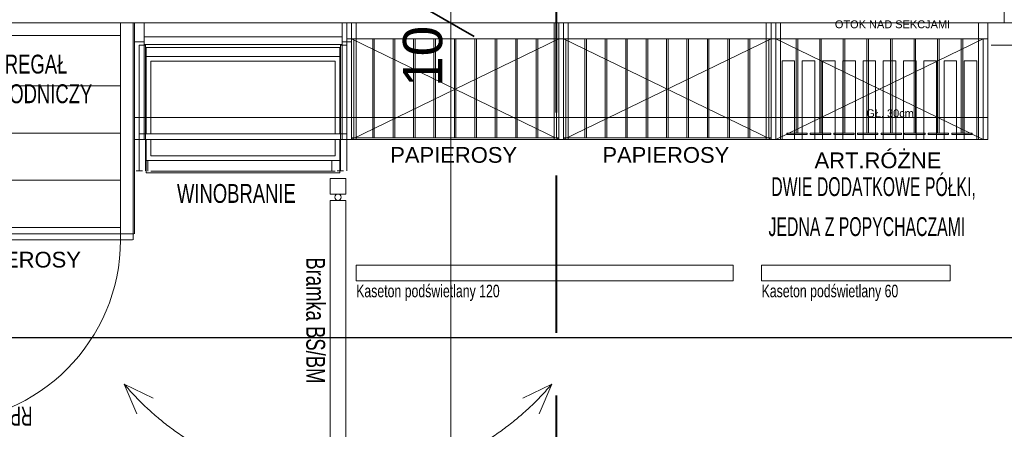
# Model space of a CAD drawing. Header units: millimetres. Extents: x 2016045 to 2079203, y -1576958 to -1542749.
# Tile 55 of 109: x 2036219 to 2039351, y -1562063 to -1560760. Entities that reach past the tile are written whole.
import ezdxf

# ---------------------------------------------------------------- set-up
doc = ezdxf.new("R2010")
doc.units = ezdxf.units.MM
doc.header["$MEASUREMENT"] = 0
for name, pattern in [('Dashed', [5644.44, 2822.22, -2822.22]), ('Przerywana DŁUGA', [700, 500, -200]), ('Wipeout_Contour', [1000, 0, -1000])]:
    doc.linetypes.add(name, pattern=pattern)
for name, color, linetype, lineweight, true_color in [('0_Nr_pióra__11', 7, 'Continuous', 5, 0x6d6d6d), ('CHLODNICTWO_Nr_pióra__11', 7, 'Continuous', 5, 0x6d6d6d), ('CHLODNICTWO_Nr_pióra__12', 7, 'Continuous', 5, 0x9f9f9f), ('EWAKUACJA_Nr_pióra__105', 7, 'Continuous', 25, 0xa40f02), ('MEBLE PKN_Nr_pióra__11', 7, 'Continuous', 5, 0x6d6d6d), ('MEBLE PKN_Nr_pióra__12', 7, 'Continuous', 5, 0x9f9f9f), ('Otok szary_Nr_pióra__11', 7, 'Continuous', 5, 0x6d6d6d), ('Wymiarowanie_Nr_pióra__3', 7, 'Continuous', 35, 0x008200), ('Ślusarka_okienna_Nr_pióra__30', 7, 'Continuous', 13, 0x0322fc)]:
    doc.layers.add(name, color=color, linetype=linetype, lineweight=lineweight, true_color=true_color)
for name, color, linetype in [('EWAKUACJA', 7, 'Continuous'), ('MEBLE PKN', 7, 'Continuous'), ('PRZEKROJE PARTER', 7, 'Continuous'), ('Wymiarowanie', 7, 'Continuous')]:
    doc.layers.add(name, color=color, linetype=linetype)
for name, color, linetype, lineweight in [('Otok szary_Nr_pióra__1', 7, 'Continuous', 0), ('PRZEKROJE PARTER_Nr_pióra__5', 7, 'Continuous', 40), ('Wymiarowanie_Nr_pióra__1', 7, 'Continuous', 0), ('Ściany_Nr_pióra__51', 5, 'Continuous', 13)]:
    doc.layers.add(name, color=color, linetype=linetype, lineweight=lineweight)
doc.styles.add('GENERATED_STYLE_1', font='arial.ttf')
doc.dimstyles.new('GENERATED_STYLE__2', dxfattribs={"dimtxt": 125, "dimasz": 114, "dimexe": 0.18, "dimexo": 0, "dimgap": 0.09, "dimtad": 1, "dimdec": 0, "dimlfac": 0.1, "dimzin": 0, "dimdsep": 46, "dimtxsty": 'GENERATED_STYLE_1', "dimblk": 'ARROWHEAD_2', "dimblk1": 'ARROWHEAD_2', "dimblk2": 'ARROWHEAD_2', "dimcen": 0.09, "dimclrd": 7, "dimclre": 7, "dimclrt": 7, "dimadec": 4, "dimazin": 0, "dimtfac": 1, "dimtdec": 4, "dimtmove": 2, "dimatfit": 3, "dimfxl": 0, "dimtolj": 1, "dimtzin": 0, "dimarcsym": 0})
doc.dimstyles.new('GENERATED_STYLE__3', dxfattribs={"dimtxt": 125, "dimasz": 114, "dimexe": 0.18, "dimexo": 0, "dimgap": 0.09, "dimtad": 1, "dimdec": 0, "dimlfac": 0.1, "dimzin": 0, "dimdsep": 46, "dimtxsty": 'GENERATED_STYLE_1', "dimblk": 'ARROWHEAD_2', "dimblk1": 'ARROWHEAD_2', "dimblk2": 'ARROWHEAD_2', "dimcen": 0.09, "dimclrd": 7, "dimclre": 7, "dimclrt": 7, "dimadec": 4, "dimazin": 0, "dimtfac": 1, "dimtdec": 4, "dimtmove": 0, "dimatfit": 3, "dimfxl": 0, "dimtolj": 1, "dimtzin": 0, "dimarcsym": 0})

# ---------------------------------------------------------------- blocks, each defined once
blk = doc.blocks.new('Linia_10', base_point=(2032753.7, -1561770.8))
at = {"layer": 'EWAKUACJA_Nr_pióra__105', "linetype": 'Continuous'}
blk.add_line((2032753.7, -1561770.8), (2039906.4, -1561770.8), dxfattribs=at)
blk = doc.blocks.new('*D97', base_point=(1682719.6, -1237567.4))
at = {"layer": 'Wymiarowanie_Nr_pióra__1', "linetype": 'Continuous'}
for p, q in [((2033547.7, -1560670.9), (2033772.7, -1560670.9)), ((2033660.2, -1560670.9), (2033660.2, -1560770.9)), ((2033547.7, -1560770.9), (2033772.7, -1560770.9)), ((2033660.2, -1560770.9), (2033660.2, -1560844.3))]:
    blk.add_line(p, q, dxfattribs=at)
at = {"layer": 'Wymiarowanie_Nr_pióra__3', "linetype": 'Continuous'}
for p, q in [((2033735.2, -1560714.2), (2033585.2, -1560627.6)), ((2033585.2, -1560727.6), (2033735.2, -1560814.2))]:
    blk.add_line(p, q, dxfattribs=at)
blk = doc.blocks.new('ARROWHEAD_2')
at = {"color": 0, "linetype": 'Continuous', "lineweight": 0}
for p, q in [((-0.378, -0.655), (0.378, 0.655)), ((0, 0), (-1, 0))]:
    blk.add_line(p, q, dxfattribs=at)
blk = doc.blocks.new('*D102', base_point=(1682719.6, -1237567.4))
at = {"layer": 'Wymiarowanie_Nr_pióra__1', "linetype": 'Continuous'}
for p, q in [((2037477.4, -1560670.9), (2037702.4, -1560670.9)), ((2037589.9, -1560670.9), (2037589.9, -1560770.9)), ((2037477.4, -1560770.9), (2037702.4, -1560770.9))]:
    blk.add_line(p, q, dxfattribs=at)
at = {"layer": 'Wymiarowanie_Nr_pióra__3', "linetype": 'Continuous'}
for p, q in [((2037664.9, -1560714.2), (2037514.9, -1560627.6)), ((2037664.9, -1560814.2), (2037514.9, -1560727.6))]:
    blk.add_line(p, q, dxfattribs=at)
blk = doc.blocks.new('*D103', base_point=(1682719.6, -1237567.4))
at = {"layer": 'Wymiarowanie_Nr_pióra__1', "linetype": 'Continuous'}
for p, q in [((2037477.4, -1560770.9), (2037702.4, -1560770.9)), ((2037589.9, -1560770.9), (2037589.9, -1567206.9)), ((2037477.4, -1567206.9), (2037702.4, -1567206.9)), ((2037589.9, -1567206.9), (2037589.9, -1567280.3))]:
    blk.add_line(p, q, dxfattribs=at)
at = {"layer": 'Wymiarowanie_Nr_pióra__3', "linetype": 'Continuous'}
for p, q in [((2037664.9, -1560814.2), (2037514.9, -1560727.6)), ((2037514.9, -1567163.6), (2037664.9, -1567250.2))]:
    blk.add_line(p, q, dxfattribs=at)
at = {"layer": 'Wymiarowanie_Nr_pióra__1', "char_height": 125, "attachment_point": 7, "rotation": 90, "style": 'GENERATED_STYLE_1'}
for s, insert in [('\\A1;{\\fArial|b0|i0|c238|p38;10}', (2037564.9, -1560974)), ('\\A1;{\\fArial|b0|i0|c238|p38;643\\fArial|b0|i0|c238|p38;\\A1{\\H.66x;\\S5^  ;}}', (2037567, -1564002.9))]:
    blk.add_mtext(s, dxfattribs=dict(at, insert=insert))
blk = doc.blocks.new('*D125', base_point=(1682719.6, -1237567.4))
at = {"layer": 'Wymiarowanie_Nr_pióra__1', "linetype": 'Continuous'}
for p, q in [((2044173.5, -1559800.9), (2043948.5, -1559800.9)), ((2044061, -1563400.9), (2044061, -1559800.9)), ((2044173.5, -1563400.9), (2043948.5, -1563400.9))]:
    blk.add_line(p, q, dxfattribs=at)
at = {"layer": 'Wymiarowanie_Nr_pióra__3', "linetype": 'Continuous'}
for p, q in [((2043986, -1559757.6), (2044136, -1559844.2)), ((2043986, -1563357.6), (2044136, -1563444.2))]:
    blk.add_line(p, q, dxfattribs=at)
at = {"layer": 'Wymiarowanie_Nr_pióra__1', "insert": (2044036, -1561743.2), "char_height": 125, "attachment_point": 7, "rotation": 90, "style": 'GENERATED_STYLE_1'}
blk.add_mtext('\\A1;{\\fArial|b0|i0|c238|p38;360}', dxfattribs=at)
blk = doc.blocks.new('*D142', base_point=(1682719.6, -1237567.4))
at = {"layer": 'Wymiarowanie_Nr_pióra__1', "linetype": 'Continuous'}
for p, q in [((2021278.9, -1559800.9), (2021053.9, -1559800.9)), ((2021166.4, -1563400.9), (2021166.4, -1559800.9)), ((2021278.9, -1563400.9), (2021053.9, -1563400.9))]:
    blk.add_line(p, q, dxfattribs=at)
at = {"layer": 'Wymiarowanie_Nr_pióra__3', "linetype": 'Continuous'}
for p, q in [((2021091.4, -1559757.6), (2021241.4, -1559844.2)), ((2021091.4, -1563357.6), (2021241.4, -1563444.2))]:
    blk.add_line(p, q, dxfattribs=at)
at = {"layer": 'Wymiarowanie_Nr_pióra__1', "insert": (2021141.4, -1561743.2), "char_height": 125, "attachment_point": 7, "rotation": 90, "style": 'GENERATED_STYLE_1'}
blk.add_mtext('\\A1;{\\fArial|b0|i0|c238|p38;360}', dxfattribs=at)
blk = doc.blocks.new('Płaszczyzna odcinająca_1', base_point=(2037926.7, -1573130.6))
at = {"layer": 'PRZEKROJE PARTER_Nr_pióra__5', "linetype": 'Przerywana DŁUGA'}
blk.add_line((2037926.7, -1572955.6), (2037926.7, -1549573.1), dxfattribs=at)

msp = doc.modelspace()

# ---------------------------------------------------------------- linework, layer by layer
at = {"layer": 'CHLODNICTWO_Nr_pióra__12', "linetype": 'Continuous'}
for p, q in [((2036539.2, -1561460.9), (2036539.2, -1560770.9)), ((2036579.2, -1560770.9), (2036579.2, -1561460.9)), ((2035999.2, -1560810.9), (2036539.2, -1560810.9)), ((2036539.2, -1560970.9), (2035999.2, -1560970.9)), ((2036539.2, -1561120.9), (2035999.2, -1561120.9)), ((2036539.2, -1561270.9), (2035999.2, -1561270.9)), ((2036537.2, -1561420.9), (2035997.2, -1561420.9)), ((2036577.2, -1561460.9), (2035957.2, -1561460.9))]:
    msp.add_line(p, q, dxfattribs=at)
msp.add_arc((2035959.2, -1561460.9), 580, 270, 0, dxfattribs=at)
at = {"layer": 'MEBLE PKN_Nr_pióra__12', "linetype": 'Continuous'}
for p, q in [((2037289.2, -1561140.9), (2037289.2, -1560770.9)), ((2037919.2, -1560770.9), (2037919.2, -1561140.9)), ((2037934.2, -1560770.9), (2037934.2, -1561140.9)), ((2037949.2, -1561140.9), (2037949.2, -1560770.9)), ((2037964.2, -1561140.9), (2037964.2, -1560770.9)), ((2038594.2, -1560770.9), (2038594.2, -1561140.9)), ((2038609.2, -1560770.9), (2038609.2, -1561140.9)), ((2038624.2, -1561140.9), (2038624.2, -1560770.9)), ((2038639.2, -1561140.9), (2038639.2, -1560770.9)), ((2039269.2, -1560770.9), (2039269.2, -1561140.9)), ((2039299.2, -1561140.9), (2039299.2, -1560770.9)), ((2037244.2, -1560814.9), (2036614.2, -1560814.9)), ((2037259.2, -1560820.9), (2039299.2, -1560820.9)), ((2038689.2, -1560820.9), (2038689.2, -1561120.9)), ((2038694.2, -1561120.9), (2038694.2, -1560820.9)), ((2038764.2, -1560820.9), (2038764.2, -1561120.9)), ((2038769.2, -1561120.9), (2038769.2, -1560820.9)), ((2038839.2, -1560820.9), (2038839.2, -1561120.9)), ((2038844.2, -1561120.9), (2038844.2, -1560820.9)), ((2038914.2, -1560820.9), (2038914.2, -1561120.9)), ((2038919.2, -1561120.9), (2038919.2, -1560820.9)), ((2038989.2, -1560820.9), (2038989.2, -1561120.9)), ((2038994.2, -1561120.9), (2038994.2, -1560820.9)), ((2039064.2, -1560820.9), (2039064.2, -1561120.9)), ((2039069.2, -1561120.9), (2039069.2, -1560820.9)), ((2039139.2, -1560820.9), (2039139.2, -1561120.9)), ((2039144.2, -1561120.9), (2039144.2, -1560820.9)), ((2039214.2, -1560820.9), (2039214.2, -1561120.9)), ((2039219.2, -1561120.9), (2039219.2, -1560820.9)), ((2039284.2, -1560820.9), (2039284.2, -1561140.9)), ((2037237.2, -1560848.9), (2036621.2, -1560848.9)), ((2036621.2, -1560848.9), (2036621.2, -1561247.6)), ((2037237.2, -1560848.9), (2037237.2, -1561247.6)), ((2037237.2, -1560877.1), (2036621.2, -1560877.1)), ((2037222.2, -1560892.1), (2036636.2, -1560892.1)), ((2036636.2, -1560892.1), (2036636.2, -1561192.9)), ((2037222.2, -1560892.1), (2037222.2, -1561192.9)), ((2038644.2, -1560890.9), (2038684.2, -1560890.9)), ((2038644.2, -1561140.9), (2038644.2, -1560890.9)), ((2038684.2, -1560890.9), (2038684.2, -1561140.9)), ((2038708.6, -1560890.9), (2038748.6, -1560890.9)), ((2038708.6, -1561140.9), (2038708.6, -1560890.9)), ((2038748.6, -1560890.9), (2038748.6, -1561140.9)), ((2038773.1, -1560890.9), (2038813.1, -1560890.9)), ((2038773.1, -1561140.9), (2038773.1, -1560890.9)), ((2038813.1, -1560890.9), (2038813.1, -1561140.9)), ((2038837.5, -1560890.9), (2038877.5, -1560890.9)), ((2038837.5, -1561140.9), (2038837.5, -1560890.9)), ((2038877.5, -1560890.9), (2038877.5, -1561140.9)), ((2038902, -1560890.9), (2038942, -1560890.9)), ((2038902, -1561140.9), (2038902, -1560890.9)), ((2038942, -1560890.9), (2038942, -1561140.9)), ((2038966.4, -1560890.9), (2039006.4, -1560890.9)), ((2038966.4, -1561140.9), (2038966.4, -1560890.9)), ((2039006.4, -1560890.9), (2039006.4, -1561140.9)), ((2039030.9, -1560890.9), (2039070.9, -1560890.9)), ((2039030.9, -1561140.9), (2039030.9, -1560890.9)), ((2039070.9, -1560890.9), (2039070.9, -1561140.9)), ((2039095.3, -1560890.9), (2039135.3, -1560890.9)), ((2039095.3, -1561140.9), (2039095.3, -1560890.9)), ((2039135.3, -1560890.9), (2039135.3, -1561140.9)), ((2039159.8, -1560890.9), (2039199.8, -1560890.9)), ((2039159.8, -1561140.9), (2039159.8, -1560890.9)), ((2039199.8, -1560890.9), (2039199.8, -1561140.9)), ((2039224.2, -1560890.9), (2039264.2, -1560890.9)), ((2039224.2, -1561140.9), (2039224.2, -1560890.9)), ((2039264.2, -1560890.9), (2039264.2, -1561140.9)), ((2038609.2, -1561135.9), (2037949.2, -1561135.9)), ((2038724.2, -1561120.9), (2038659.2, -1561120.9)), ((2038659.2, -1561120.9), (2038659.2, -1561125.9)), ((2038659.2, -1561125.9), (2038724.2, -1561125.9)), ((2038724.2, -1561125.9), (2038724.2, -1561120.9)), ((2038799.2, -1561120.9), (2038734.2, -1561120.9)), ((2038734.2, -1561120.9), (2038734.2, -1561125.9)), ((2038734.2, -1561125.9), (2038799.2, -1561125.9)), ((2038799.2, -1561125.9), (2038799.2, -1561120.9)), ((2038874.2, -1561120.9), (2038809.2, -1561120.9)), ((2038809.2, -1561120.9), (2038809.2, -1561125.9)), ((2038809.2, -1561125.9), (2038874.2, -1561125.9)), ((2038874.2, -1561125.9), (2038874.2, -1561120.9)), ((2038949.2, -1561120.9), (2038884.2, -1561120.9)), ((2038884.2, -1561120.9), (2038884.2, -1561125.9)), ((2038884.2, -1561125.9), (2038949.2, -1561125.9)), ((2038949.2, -1561125.9), (2038949.2, -1561120.9)), ((2039024.2, -1561120.9), (2038959.2, -1561120.9)), ((2038959.2, -1561120.9), (2038959.2, -1561125.9)), ((2038959.2, -1561125.9), (2039024.2, -1561125.9)), ((2039024.2, -1561125.9), (2039024.2, -1561120.9)), ((2039099.2, -1561120.9), (2039034.2, -1561120.9)), ((2039034.2, -1561120.9), (2039034.2, -1561125.9)), ((2039034.2, -1561125.9), (2039099.2, -1561125.9)), ((2039099.2, -1561125.9), (2039099.2, -1561120.9)), ((2039174.2, -1561120.9), (2039109.2, -1561120.9)), ((2039109.2, -1561120.9), (2039109.2, -1561125.9)), ((2039109.2, -1561125.9), (2039174.2, -1561125.9)), ((2039174.2, -1561125.9), (2039174.2, -1561120.9)), ((2039249.2, -1561120.9), (2039184.2, -1561120.9)), ((2039184.2, -1561120.9), (2039184.2, -1561125.9)), ((2039184.2, -1561125.9), (2039249.2, -1561125.9)), ((2039249.2, -1561125.9), (2039249.2, -1561120.9)), ((2037237.2, -1561207.9), (2036621.2, -1561207.9)), ((2037222.2, -1561192.9), (2036636.2, -1561192.9)), ((2037212.2, -1561207.9), (2037212.2, -1561242.2)), ((2037237.2, -1561247.6), (2036621.2, -1561247.6)), ((2037222.2, -1561242.2), (2036636.2, -1561242.2)), ((2037206.3, -1561264.9), (2037206.3, -1561314.9)), ((2037206.3, -1561264.9), (2037256.3, -1561264.9)), ((2037256.3, -1561314.9), (2037256.3, -1561264.9)), ((2037206.3, -1561314.9), (2037256.3, -1561314.9)), ((2037256.3, -1561334.9), (2037206.3, -1561334.9)), ((2037206.3, -1561334.9), (2037206.3, -1562234.9)), ((2037256.3, -1562234.9), (2037256.3, -1561334.9)), ((2038489.2, -1561540.9), (2037289.2, -1561540.9)), ((2037289.2, -1561540.9), (2037289.2, -1561590.9)), ((2038489.2, -1561590.9), (2038489.2, -1561540.9)), ((2039179.2, -1561540.9), (2038579.2, -1561540.9)), ((2038579.2, -1561540.9), (2038579.2, -1561590.9)), ((2039179.2, -1561590.9), (2039179.2, -1561540.9)), ((2037289.2, -1561590.9), (2038489.2, -1561590.9)), ((2038579.2, -1561590.9), (2039179.2, -1561590.9))]:
    msp.add_line(p, q, dxfattribs=at)
at = {"layer": 'MEBLE PKN_Nr_pióra__12', "linetype": 'Dashed'}
for p, q in [((2037281.7, -1560820.9), (2037281.7, -1561135.9)), ((2037341.7, -1561135.9), (2037341.7, -1560820.9)), ((2037346.7, -1560820.9), (2037346.7, -1561135.9)), ((2037406.7, -1561135.9), (2037406.7, -1560820.9)), ((2037411.7, -1560820.9), (2037411.7, -1561135.9)), ((2037471.7, -1561135.9), (2037471.7, -1560820.9)), ((2037476.7, -1560820.9), (2037476.7, -1561135.9)), ((2037536.7, -1561135.9), (2037536.7, -1560820.9)), ((2037541.7, -1560820.9), (2037541.7, -1561135.9)), ((2037601.7, -1561135.9), (2037601.7, -1560820.9)), ((2037606.7, -1560820.9), (2037606.7, -1561135.9)), ((2037666.7, -1561135.9), (2037666.7, -1560820.9)), ((2037671.7, -1560820.9), (2037671.7, -1561135.9)), ((2037731.7, -1561135.9), (2037731.7, -1560820.9)), ((2037736.7, -1560820.9), (2037736.7, -1561135.9)), ((2037796.7, -1561135.9), (2037796.7, -1560820.9)), ((2037801.7, -1560820.9), (2037801.7, -1561135.9)), ((2037861.7, -1561135.9), (2037861.7, -1560820.9)), ((2037866.7, -1560820.9), (2037866.7, -1561135.9)), ((2037926.7, -1561135.9), (2037926.7, -1560820.9)), ((2037949.2, -1560820.9), (2038609.2, -1561140.9)), ((2038609.2, -1560820.9), (2037949.2, -1561140.9)), ((2037956.7, -1560820.9), (2037956.7, -1561135.9)), ((2038016.7, -1561135.9), (2038016.7, -1560820.9)), ((2038021.7, -1560820.9), (2038021.7, -1561135.9)), ((2038081.7, -1561135.9), (2038081.7, -1560820.9)), ((2038086.7, -1560820.9), (2038086.7, -1561135.9)), ((2038146.7, -1561135.9), (2038146.7, -1560820.9)), ((2038151.7, -1560820.9), (2038151.7, -1561135.9)), ((2038211.7, -1561135.9), (2038211.7, -1560820.9)), ((2038216.7, -1560820.9), (2038216.7, -1561135.9)), ((2038276.7, -1561135.9), (2038276.7, -1560820.9)), ((2038281.7, -1560820.9), (2038281.7, -1561135.9)), ((2038341.7, -1561135.9), (2038341.7, -1560820.9)), ((2038346.7, -1560820.9), (2038346.7, -1561135.9)), ((2038406.7, -1561135.9), (2038406.7, -1560820.9)), ((2038411.7, -1560820.9), (2038411.7, -1561135.9)), ((2038471.7, -1561135.9), (2038471.7, -1560820.9)), ((2038476.7, -1560820.9), (2038476.7, -1561135.9)), ((2038536.7, -1561135.9), (2038536.7, -1560820.9)), ((2038541.7, -1560820.9), (2038541.7, -1561135.9)), ((2038601.7, -1561135.9), (2038601.7, -1560820.9)), ((2038624.2, -1560820.9), (2039284.2, -1561140.9)), ((2039284.2, -1560820.9), (2038624.2, -1561140.9)), ((2036643.2, -1561964.1), (2036551.3, -1561919.1)), ((2036551.3, -1561919.1), (2036591.4, -1562013.3)), ((2037911.4, -1561919.1), (2037819.5, -1561964.1)), ((2037871.3, -1562013.3), (2037911.4, -1561919.1))]:
    msp.add_line(p, q, dxfattribs=at)
at = {"layer": 'MEBLE PKN_Nr_pióra__12', "linetype": 'Continuous'}
msp.add_circle((2037231.3, -1561324.9), 10, dxfattribs=at)
at = {"layer": 'MEBLE PKN_Nr_pióra__12', "linetype": 'Dashed'}
msp.add_arc((2037231.3, -1561344.9), 890, 220.1759, 319.8241, dxfattribs=at)
at = {"layer": 'Otok szary_Nr_pióra__1', "linetype": 'Dashed'}
for p, q in [((2040441.4, -1560840.9), (2039309.2, -1560840.9)), ((2036582.2, -1561440.9), (2033337.2, -1561440.9))]:
    msp.add_line(p, q, dxfattribs=at)
at = {"layer": 'Ściany_Nr_pióra__51', "linetype": 'Continuous'}
for p, q in [((2039351.4, -1560770.9), (2039351.4, -1560670.9)), ((2033308.7, -1560770.9), (2039351.4, -1560770.9))]:
    msp.add_line(p, q, dxfattribs=at)
at = {"layer": 'Ślusarka_okienna_Nr_pióra__30', "linetype": 'Continuous'}
msp.add_line((2039351.4, -1560770.9), (2039426.4, -1560770.9), dxfattribs=at)

# ---------------------------------------------------------------- block references
at = {"layer": 'EWAKUACJA', "color": 14, "linetype": 'Continuous', "lineweight": 25, "true_color": 0xa40f02}
msp.add_blockref('Linia_10', (2032753.7, -1561770.8), dxfattribs=at)
at = {"layer": 'PRZEKROJE PARTER'}
msp.add_blockref('Płaszczyzna odcinająca_1', (2037926.7, -1573130.6), dxfattribs=at)

# ---------------------------------------------------------------- texts
at = {"layer": '0_Nr_pióra__11', "linetype": 'Continuous', "insert": (2036009.7, -1561549.1), "char_height": 50, "attachment_point": 7, "style": 'GENERATED_STYLE_1'}
msp.add_mtext('\\A1;{\\fArial|b0|i0|c238|p38;PAPIEROSY}', dxfattribs=at)
at = {"layer": 'CHLODNICTWO_Nr_pióra__11', "linetype": 'Continuous', "char_height": 60, "attachment_point": 7, "style": 'GENERATED_STYLE_1'}
for s, insert in [('\\A1;{\\W0.700000x;\\fArial|b0|i0|c238|p38;REGAŁ}', (2036171.3, -1560932.5)), ('\\A1;{\\W0.700000x;\\fArial|b0|i0|c238|p38;CHŁODNICZY}', (2036068.2, -1561026.7))]:
    msp.add_mtext(s, dxfattribs=dict(at, insert=insert))
at = {"layer": 'MEBLE PKN_Nr_pióra__11', "linetype": 'Continuous', "attachment_point": 7, "style": 'GENERATED_STYLE_1'}
for s, insert, char_height in [('\\A1;{\\fArial|b0|i0|c238|p38;PAPIEROSY}', (2037397.6, -1561216.1), 50), ('\\A1;{\\fArial|b0|i0|c238|p38;PAPIEROSY}', (2038072.6, -1561216.1), 50), ('\\A1;{\\fArial|b0|i0|c238|p38;ART.RÓŻNE}', (2038747.6, -1561233.3), 50), ('\\A1;{\\W0.600000x;\\fArial|b0|i0|c238|p38;DWIE DODATKOWE PÓŁKI,}', (2038609.8, -1561332.3), 60), ('\\A1;{\\W0.700000x;\\fArial|b0|i0|c238|p38;WINOBRANIE}', (2036719.1, -1561343.7), 60), ('\\A1;{\\W0.600000x;\\fArial|b0|i0|c238|p38;JEDNA Z POPYCHACZAMI}', (2038601.2, -1561449.2), 60), ('\\A1;{\\W0.700000x;\\fArial|b0|i0|c238|p38;Kaseton podświetlany 120}', (2037289.2, -1561655.1), 40), ('\\A1;{\\W0.700000x;\\fArial|b0|i0|c238|p38;Kaseton podświetlany 60}', (2038579.2, -1561655.1), 40)]:
    msp.add_mtext(s, dxfattribs=dict(at, insert=insert, char_height=char_height))
at = {"layer": 'MEBLE PKN_Nr_pióra__11', "linetype": 'Continuous', "char_height": 60, "attachment_point": 7, "style": 'GENERATED_STYLE_1'}
for s, insert, rotation in [('\\A1;{\\W0.700000x;\\fArial|b0|i0|c238|p38;Bramka BS/BM}', (2037129.5, -1561516.1), 270), ('\\A1;{\\W0.600000x;\\fArial|b0|i0|c238|p38;RPW02-66 + PNT-66}', (2036258.7, -1561990.4), 180)]:
    msp.add_mtext(s, dxfattribs=dict(at, insert=insert, rotation=rotation))
at = {"layer": 'Otok szary_Nr_pióra__11', "linetype": 'Continuous', "char_height": 25, "attachment_point": 7, "style": 'GENERATED_STYLE_1'}
for s, insert in [('\\A1;{\\fArial|b0|i0|c238|p38;OTOK NAD SEKCJAMI}', (2038812.3, -1560787.9)), ('\\A1;{\\fArial|b0|i0|c238|p38;GŁ. 30cm}', (2038912.2, -1561070.8))]:
    msp.add_mtext(s, dxfattribs=dict(at, insert=insert))

# ---------------------------------------------------------------- dimensions: what is measured, and where the dimension line sits
at = {"layer": 'Wymiarowanie', "linetype": 'Continuous'}
dim = msp.add_linear_dim(base=(2033660.2, -1560770.9), p1=(2034727.8, -1560670.9), p2=(2036330.1, -1560770.9), angle=270, dimstyle='GENERATED_STYLE__3', dxfattribs=at)
dim.commit()
dim.dimension.update_dxf_attribs({"geometry": '*D97', "text_midpoint": (2033572.7, -1560532.7), "dimtype": 160, "text_rotation": 90})

# ---------------------------------------------------------------- next in the draw order: wipeouts: each hides what was drawn before it
at = {"color": 254, "linetype": 'Wipeout_Contour', "lineweight": 0, "ltscale": 10264210.43735696}
msp.add_wipeout([(2036619.2, -1560841), (2036599.2, -1560841), (2036599.2, -1561240.9), (2036619.2, -1561240.9)], dxfattribs=at).dxf.layer = 'MEBLE PKN'
at = {"color": 254, "linetype": 'Wipeout_Contour', "lineweight": 0, "ltscale": 10266242.36087781}
msp.add_wipeout([(2037259.2, -1560841), (2037239.2, -1560841), (2037239.2, -1561240.9), (2037259.2, -1561240.9)], dxfattribs=at).dxf.layer = 'MEBLE PKN'

# ---------------------------------------------------------------- next in the draw order: linework, layer by layer
at = {"layer": 'MEBLE PKN_Nr_pióra__12', "linetype": 'Continuous'}
for p, q in [((2036614.2, -1560830.9), (2036584.2, -1560830.9)), ((2037274.2, -1560830.9), (2037244.2, -1560830.9)), ((2036619.2, -1560841), (2036599.2, -1560841)), ((2037244.2, -1560838.9), (2036614.2, -1560838.9)), ((2037239.2, -1560841), (2037259.2, -1560841)), ((2036626.2, -1561207.9), (2036626.2, -1561242.2)), ((2036589.2, -1561240.9), (2036609.2, -1561240.9)), ((2037249.2, -1561240.9), (2037229.2, -1561240.9))]:
    msp.add_line(p, q, dxfattribs=at)
at = {"layer": 'Otok szary_Nr_pióra__1', "linetype": 'Dashed'}
msp.add_line((2039299.2, -1561070.9), (2036584.2, -1561070.9), dxfattribs=at)

# ---------------------------------------------------------------- next in the draw order: dimensions: what is measured, and where the dimension line sits
at = {"layer": 'Wymiarowanie', "linetype": 'Continuous'}
dim = msp.add_linear_dim(base=(2037589.9, -1560770.9), p1=(2036246.9, -1560670.9), p2=(2039351.4, -1560770.9), angle=270, dimstyle='GENERATED_STYLE__2', dxfattribs=at)
dim.commit()
dim.dimension.update_dxf_attribs({"geometry": '*D102', "text_midpoint": (2037502.4, -1560879.1), "dimtype": 160, "text_rotation": 90})

# ---------------------------------------------------------------- next in the draw order: wipeouts: each hides what was drawn before it
at = {"color": 254, "linetype": 'Wipeout_Contour', "lineweight": 0, "ltscale": 10265447.66353475}
msp.add_wipeout([(2037259.2, -1561140.9), (2037259.2, -1561122.9), (2036599.2, -1561122.9), (2036599.2, -1561140.9)], dxfattribs=at).dxf.layer = 'MEBLE PKN'

# ---------------------------------------------------------------- next in the draw order: linework, layer by layer
at = {"layer": 'MEBLE PKN_Nr_pióra__12', "linetype": 'Continuous'}
for p, q in [((2036614.2, -1561140.9), (2036614.2, -1560770.9)), ((2037244.2, -1560770.9), (2037244.2, -1561140.9)), ((2037259.2, -1560770.9), (2037259.2, -1561240.9)), ((2037274.2, -1561140.9), (2037274.2, -1560770.9)), ((2036599.2, -1560841), (2036599.2, -1561240.9)), ((2036619.2, -1561240.9), (2036619.2, -1560841)), ((2037239.2, -1561240.9), (2037239.2, -1560841)), ((2036584.2, -1561140.9), (2039299.2, -1561140.9)), ((2037259.2, -1561122.9), (2036599.2, -1561122.9)), ((2037934.2, -1561135.9), (2037274.2, -1561135.9))]:
    msp.add_line(p, q, dxfattribs=at)
at = {"layer": 'MEBLE PKN_Nr_pióra__12', "linetype": 'Dashed'}
for p, q in [((2037274.2, -1560820.9), (2037934.2, -1561140.9)), ((2037934.2, -1560820.9), (2037274.2, -1561140.9))]:
    msp.add_line(p, q, dxfattribs=at)
at = {"layer": 'Otok szary_Nr_pióra__1', "linetype": 'Dashed'}
msp.add_line((2036584.2, -1560770.9), (2036584.2, -1561440.9), dxfattribs=at)

# ---------------------------------------------------------------- next in the draw order: dimensions: what is measured, and where the dimension line sits
at = {"layer": 'Wymiarowanie', "linetype": 'Continuous'}
for base, p1, p2, angle, dimstyle, picture, middle in [((2044061, -1559800.9), (2044231, -1563400.9), (2020876.3, -1559800.9), 90, 'GENERATED_STYLE__3', '*D125', (2043973.5, -1561600.9)), ((2021166.4, -1559800.9), (2020876.3, -1563400.9), (2044226, -1559800.9), 90, 'GENERATED_STYLE__3', '*D142', (2021078.9, -1561600.9)), ((2037589.9, -1567206.9), (2039351.4, -1560770.9), (2038780.4, -1567206.9), 270, 'GENERATED_STYLE__2', '*D103', (2037502.4, -1563735.4))]:
    dim = msp.add_linear_dim(base=base, p1=p1, p2=p2, angle=angle, dimstyle=dimstyle, dxfattribs=at)
    dim.commit()
    dim.dimension.update_dxf_attribs({"geometry": picture, "text_midpoint": middle, "dimtype": 160, "text_rotation": 90})

doc.saveas('drawing.dxf')
